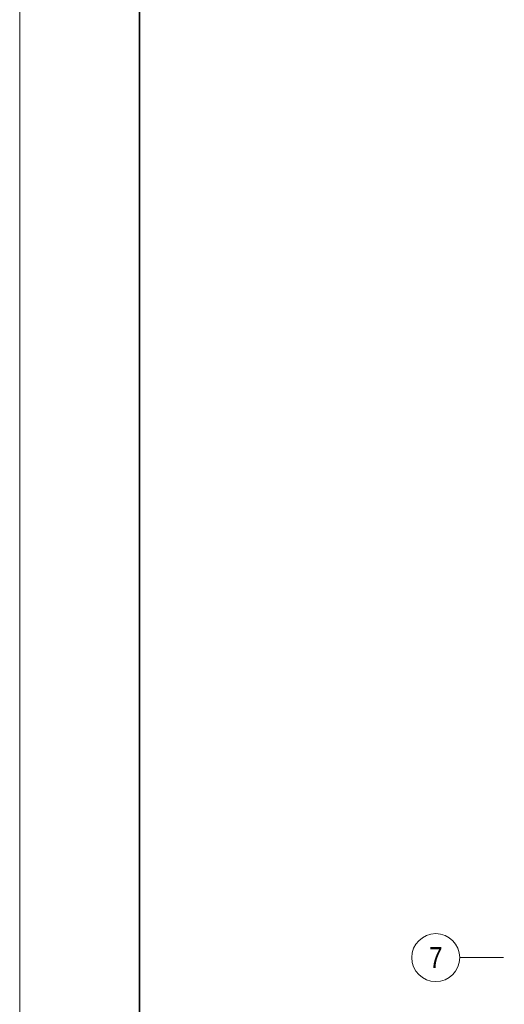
# Model space of a CAD drawing. Extents: x -620 to 300, y 62 to 1112.
# Tile 2 of 235: x -620 to -539, y 212 to 376. Entities that reach past the tile are written whole.
import ezdxf
from ezdxf.enums import TextEntityAlignment as Align
from ezdxf.lldxf.tags import DXFTag

# ---------------------------------------------------------------- set-up
doc = ezdxf.new("R2010")
doc.units = 0
doc.layers.add('iwb_Layout Achsbezeichung', color=1, linetype='Continuous', lineweight=13, true_color=0xff0000)
doc.layers.add('iwb_Plankopf Rahmen', color=7, linetype='Continuous', lineweight=35)
doc.styles.get("Standard").update_dxf_attribs({"font": 'ARIALN.TTF'})
tags = doc.linetypes.add('STRICHPUNKT2', pattern=[12.7, 6.35, -3.175, 0, -3.175]).pattern_tags.tags
tags[10:11] = [DXFTag(74, 4), DXFTag(75, 0), DXFTag(340, '0'), DXFTag(46, 0.0), DXFTag(50, 0.0), DXFTag(44, 0.0), DXFTag(45, 0.0)]
tags[8:9] = [DXFTag(74, 4), DXFTag(75, 0), DXFTag(340, '0'), DXFTag(46, 0.0), DXFTag(50, 0.0), DXFTag(44, 0.0), DXFTag(45, 0.0)]
tags[6:7] = [DXFTag(74, 4), DXFTag(75, 0), DXFTag(340, '0'), DXFTag(46, 0.0), DXFTag(50, 0.0), DXFTag(44, 0.0), DXFTag(45, 0.0)]
tags[4:5] = [DXFTag(74, 4), DXFTag(75, 0), DXFTag(340, '0'), DXFTag(46, 0.0), DXFTag(50, 0.0), DXFTag(44, 0.0), DXFTag(45, 0.0)]

msp = doc.modelspace()

# ---------------------------------------------------------------- linework, layer by layer
at = {"layer": 'iwb_Layout Achsbezeichung', "linetype": 'STRICHPUNKT2', "lineweight": 13, "ltscale": 0.39}
msp.add_line((-538.86, 219.45), (-546.19, 219.45), dxfattribs=at)
at = {"layer": 'iwb_Layout Achsbezeichung', "ltscale": 0.39}
msp.add_circle((-550.19, 219.45), 4, dxfattribs=at)
at = {"layer": 'iwb_Plankopf Rahmen', "color": 8, "lineweight": 13, "ltscale": 0.13, "true_color": 0x808080}
msp.add_lwpolyline([(300.35, 62.43), (-619.65, 62.43), (-619.65, 1112.43), (300.35, 1112.43), (300.35, 62.43)], close=True, dxfattribs=at)
at = {"layer": 'iwb_Plankopf Rahmen', "ltscale": 0.35}
msp.add_lwpolyline([(-599.65, 67.43), (-599.65, 1107.43), (295.35, 1107.43), (295.35, 67.43), (-599.65, 67.43)], close=True, dxfattribs=at)

# ---------------------------------------------------------------- texts
at = {"layer": 'iwb_Layout Achsbezeichung', "ltscale": 0.39}
msp.add_text('7', height=3.5, dxfattribs=at).set_placement((-550.19, 219.45), align=Align.MIDDLE_CENTER)

doc.saveas('drawing.dxf')
